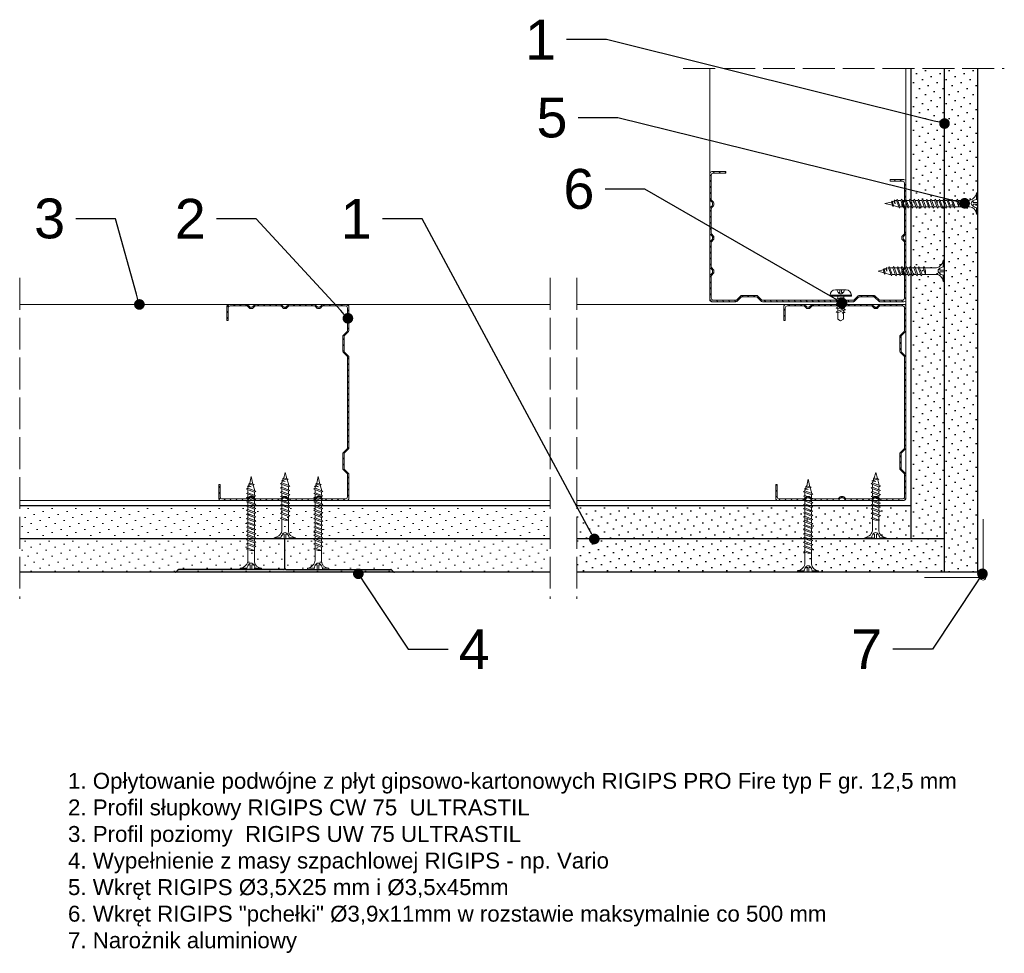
# Model space of a CAD drawing. Header units: millimetres. Extents: x 835 to 3337, y 91 to 2151.
# Tile 6 of 9: x 1894 to 2265, y 1785 to 2136. Entities that reach past the tile are written whole.
import ezdxf
from ezdxf import colors
from ezdxf.entities.mleader import LeaderData, LeaderLine
from ezdxf.math import Vec2, Vec3

# ---------------------------------------------------------------- set-up
doc = ezdxf.new("R2010")
doc.units = ezdxf.units.MM
doc.linetypes.add('ACAD_ISO02W100', pattern=[15, 12, -3])
for name, color, linetype, lineweight in [('_RIGIPS AKCESORIA', 7, 'Continuous', 18), ('_RIGIPS G-K', 7, 'Continuous', 25), ('_RIGIPS PROFIL', 7, 'Continuous', 18), ('KRESKOWANIE', 7, 'Continuous', 9), ('PRZERYWANA', 7, 'ACAD_ISO02W100', 9)]:
    doc.layers.add(name, color=color, linetype=linetype, lineweight=lineweight)
doc.styles.get("Standard").update_dxf_attribs({"font": 'arial.ttf'})
pattern_1 = [(315, (487.189, 3132.9963), (-1.122532, -3.367596), [0, -3.175])]
pattern_2 = [(315, (1138.7225, 3695.8057), (3.367596, 1.122532), [0, -3.175])]
pattern_3 = [(315, (572.8176, 591.7653), (3.367596, 1.122532), [0, -3.175])]

# ---------------------------------------------------------------- blocks, each defined once
blk = doc.blocks.new('CW 75 ULTRASTIL')
h = blk.add_hatch()
h.set_pattern_fill('ANSI31', color=256, scale=0.5, style=0)
h.paths.add_polyline_path([(106.07, 103.31, -0.414214), (106.87, 104.11), (115.19, 104.11, -0.198912), (115.55, 103.96), (116.25, 103.25, 0.198912), (116.61, 103.11), (117.19, 103.11, 0.198912), (117.55, 103.25), (118.25, 103.96, -0.198912), (118.61, 104.11), (127.89, 104.11, -0.198912), (128.25, 103.96), (128.95, 103.25, 0.198912), (129.31, 103.11), (129.89, 103.11, 0.198912), (130.25, 103.25), (130.95, 103.96, -0.198912), (131.31, 104.11), (140.59, 104.11, -0.198912), (140.95, 103.96), (141.65, 103.25, 0.198912), (142.01, 103.11), (142.59, 103.11, 0.198912), (142.95, 103.25), (143.65, 103.96, -0.198912), (144.01, 104.11), (153.17, 104.11, -0.414214), (153.97, 103.31), (153.97, 98.66), (154.52, 98.66), (154.52, 103.86, 0.414214), (153.72, 104.66), (144.01, 104.66, 0.198912), (143.65, 104.51), (142.95, 103.8, -0.198912), (142.59, 103.66), (142.01, 103.66, -0.198912), (141.65, 103.8), (140.95, 104.51, 0.198912), (140.59, 104.66), (131.31, 104.66, 0.198912), (130.95, 104.51), (130.25, 103.8, -0.198912), (129.89, 103.66), (129.31, 103.66, -0.198912), (128.95, 103.8), (128.25, 104.51, 0.198912), (127.89, 104.66), (118.61, 104.66, 0.198912), (118.25, 104.51), (117.55, 103.8, -0.198912), (117.19, 103.66), (116.61, 103.66, -0.198912), (116.25, 103.8), (115.55, 104.51, 0.198912), (115.19, 104.66), (106.32, 104.66, 0.414214), (105.52, 103.86), (105.52, 94.86, 0.198912), (105.67, 94.51), (107.17, 93, -0.198912), (107.32, 92.65), (107.32, 87.06, -0.198912), (107.17, 86.71), (105.67, 85.2, 0.198912), (105.52, 84.85), (105.52, 50.66, 0.198912), (105.67, 50.31), (107.17, 48.8, -0.198912), (107.32, 48.45), (107.32, 42.86, -0.198912), (107.17, 42.51), (105.67, 41, 0.198912), (105.52, 40.65), (105.52, 31.66, 0.414214), (106.32, 30.86), (115.19, 30.86, 0.198912), (115.55, 31), (116.25, 31.71, -0.198912), (116.61, 31.86), (117.19, 31.86, -0.198912), (117.55, 31.71), (118.25, 31, 0.198912), (118.61, 30.86), (127.89, 30.86, 0.198912), (128.25, 31), (128.95, 31.71, -0.198912), (129.31, 31.86), (129.89, 31.86, -0.198912), (130.25, 31.71), (130.95, 31, 0.198912), (131.31, 30.86), (140.59, 30.86, 0.198912), (140.95, 31), (141.65, 31.71, -0.198912), (142.01, 31.86), (142.59, 31.86, -0.198912), (142.95, 31.71), (143.65, 31, 0.198912), (144.01, 30.86), (150.72, 30.86, 0.414214), (151.52, 31.66), (151.52, 36.86), (150.97, 36.86), (150.97, 32.21, -0.414214), (150.17, 31.41), (144.01, 31.41, -0.198912), (143.65, 31.55), (142.95, 32.26, 0.198912), (142.59, 32.41), (142.01, 32.41, 0.198912), (141.65, 32.26), (140.95, 31.55, -0.198912), (140.59, 31.41), (131.31, 31.41, -0.198912), (130.95, 31.55), (130.25, 32.26, 0.198912), (129.89, 32.41), (129.31, 32.41, 0.198912), (128.95, 32.26), (128.25, 31.55, -0.198912), (127.89, 31.41), (118.61, 31.41, -0.198912), (118.25, 31.55), (117.55, 32.26, 0.198912), (117.19, 32.41), (116.61, 32.41, 0.198912), (116.25, 32.26), (115.55, 31.55, -0.198912), (115.19, 31.41), (106.87, 31.41, -0.414214), (106.07, 32.21), (106.07, 40.65, -0.198912), (106.22, 41), (107.72, 42.51, 0.198912), (107.87, 42.86), (107.87, 48.45, 0.198912), (107.72, 48.8), (106.22, 50.31, -0.198912), (106.07, 50.66), (106.07, 84.85, -0.198912), (106.22, 85.2), (107.72, 86.71, 0.198912), (107.87, 87.06), (107.87, 92.65, 0.198912), (107.72, 93), (106.22, 94.51, -0.198912), (106.07, 94.86)])
at = {"layer": '_RIGIPS PROFIL'}
for p, q in [((105.52, 103.86), (105.52, 94.86)), ((115.19, 104.66), (106.32, 104.66)), ((115.19, 104.11), (106.87, 104.11)), ((115.55, 104.51), (116.25, 103.8)), ((115.55, 103.96), (116.25, 103.25)), ((118.25, 104.51), (117.55, 103.8)), ((118.25, 103.96), (117.55, 103.25)), ((127.89, 104.66), (118.61, 104.66)), ((127.89, 104.11), (118.61, 104.11)), ((128.25, 104.51), (128.95, 103.8)), ((128.25, 103.96), (128.95, 103.25)), ((130.95, 104.51), (130.25, 103.8)), ((130.95, 103.96), (130.25, 103.25)), ((131.31, 104.66), (140.59, 104.66)), ((131.31, 104.11), (140.59, 104.11)), ((140.95, 104.51), (141.65, 103.8)), ((140.95, 103.96), (141.65, 103.25)), ((143.65, 104.51), (142.95, 103.8)), ((143.65, 103.96), (142.95, 103.25)), ((153.72, 104.66), (144.01, 104.66)), ((153.17, 104.11), (144.01, 104.11)), ((154.52, 98.66), (154.52, 103.86)), ((106.07, 103.31), (106.07, 94.86)), ((117.19, 103.66), (116.61, 103.66)), ((117.19, 103.11), (116.61, 103.11)), ((129.89, 103.66), (129.31, 103.66)), ((129.89, 103.11), (129.31, 103.11)), ((142.59, 103.66), (142.01, 103.66)), ((142.59, 103.11), (142.01, 103.11)), ((153.97, 98.66), (153.97, 103.31)), ((153.97, 98.66), (154.52, 98.66)), ((107.17, 93), (105.67, 94.51)), ((107.72, 93), (106.22, 94.51)), ((107.32, 92.65), (107.32, 87.06)), ((107.87, 92.65), (107.87, 87.06)), ((107.17, 86.71), (105.67, 85.2)), ((107.72, 86.71), (106.22, 85.2)), ((105.52, 84.85), (105.52, 50.66)), ((106.07, 84.85), (106.07, 50.66)), ((107.17, 48.8), (105.67, 50.31)), ((107.72, 48.8), (106.22, 50.31)), ((107.32, 42.86), (107.32, 48.45)), ((107.87, 42.86), (107.87, 48.45)), ((107.17, 42.51), (105.67, 41)), ((107.72, 42.51), (106.22, 41)), ((105.52, 31.66), (105.52, 40.65)), ((106.07, 32.21), (106.07, 40.65)), ((150.97, 36.86), (150.97, 32.21)), ((150.97, 36.86), (151.52, 36.86)), ((151.52, 36.86), (151.52, 31.66)), ((115.19, 30.86), (106.32, 30.86)), ((115.19, 31.41), (106.87, 31.41)), ((115.55, 31.55), (116.25, 32.26)), ((115.55, 31), (116.25, 31.71)), ((117.19, 32.41), (116.61, 32.41)), ((117.19, 31.86), (116.61, 31.86)), ((118.25, 31.55), (117.55, 32.26)), ((118.25, 31), (117.55, 31.71)), ((127.89, 31.41), (118.61, 31.41)), ((127.89, 30.86), (118.61, 30.86)), ((128.25, 31.55), (128.95, 32.26)), ((128.25, 31), (128.95, 31.71)), ((129.89, 32.41), (129.31, 32.41)), ((129.89, 31.86), (129.31, 31.86)), ((130.95, 31.55), (130.25, 32.26)), ((130.95, 31), (130.25, 31.71)), ((131.31, 31.41), (140.59, 31.41)), ((131.31, 30.86), (140.59, 30.86)), ((140.95, 31.55), (141.65, 32.26)), ((140.95, 31), (141.65, 31.71)), ((142.59, 32.41), (142.01, 32.41)), ((142.59, 31.86), (142.01, 31.86)), ((143.65, 31.55), (142.95, 32.26)), ((143.65, 31), (142.95, 31.71)), ((150.17, 31.41), (144.01, 31.41)), ((150.72, 30.86), (144.01, 30.86))]:
    blk.add_line(p, q, dxfattribs=at)
for centre, radius, start, end in [((106.32, 103.86), 0.8, 90, 180), ((106.87, 103.31), 0.8, 90, 180), ((115.19, 104.16), 0.5, 45, 90), ((115.19, 103.61), 0.5, 45, 90), ((116.61, 104.16), 0.5, 225, 270), ((117.19, 104.16), 0.5, 270, 315), ((118.61, 104.16), 0.5, 90, 135), ((118.61, 103.61), 0.5, 90, 135), ((127.89, 104.16), 0.5, 45, 90), ((127.89, 103.61), 0.5, 45, 90), ((129.31, 104.16), 0.5, 225, 270), ((129.89, 104.16), 0.5, 270, 315), ((131.31, 104.16), 0.5, 90, 135), ((131.31, 103.61), 0.5, 90, 135), ((140.59, 104.16), 0.5, 45, 90), ((140.59, 103.61), 0.5, 45, 90), ((142.01, 104.16), 0.5, 225, 270), ((142.59, 104.16), 0.5, 270, 315), ((144.01, 104.16), 0.5, 90, 135), ((144.01, 103.61), 0.5, 90, 135), ((153.17, 103.31), 0.8, 0, 90), ((153.72, 103.86), 0.8, 0, 90), ((116.61, 103.61), 0.5, 225, 270), ((117.19, 103.61), 0.5, 270, 315), ((129.31, 103.61), 0.5, 225, 270), ((129.89, 103.61), 0.5, 270, 315), ((142.01, 103.61), 0.5, 225, 270), ((142.59, 103.61), 0.5, 270, 315), ((106.02, 94.86), 0.5, 180, 225), ((106.57, 94.86), 0.5, 180, 225), ((106.82, 92.65), 0.5, 0, 45), ((107.37, 92.65), 0.5, 0, 45), ((106.82, 87.06), 0.5, 315, 0), ((107.37, 87.06), 0.5, 315, 0), ((106.02, 84.85), 0.5, 135, 180), ((106.57, 84.85), 0.5, 135, 180), ((106.02, 50.66), 0.5, 180, 225), ((106.57, 50.66), 0.5, 180, 225), ((106.82, 48.45), 0.5, 0, 45), ((107.37, 48.45), 0.5, 0, 45), ((106.02, 40.65), 0.5, 135, 180), ((106.57, 40.65), 0.5, 135, 180), ((106.82, 42.86), 0.5, 315, 0), ((107.37, 42.86), 0.5, 315, 0), ((106.32, 31.66), 0.8, 180, 270), ((106.87, 32.21), 0.8, 180, 270), ((115.19, 31.91), 0.5, 270, 315), ((115.19, 31.36), 0.5, 270, 315), ((116.61, 31.91), 0.5, 90, 135), ((116.61, 31.36), 0.5, 90, 135), ((117.19, 31.91), 0.5, 45, 90), ((117.19, 31.36), 0.5, 45, 90), ((118.61, 31.91), 0.5, 225, 270), ((118.61, 31.36), 0.5, 225, 270), ((127.89, 31.91), 0.5, 270, 315), ((127.89, 31.36), 0.5, 270, 315), ((129.31, 31.91), 0.5, 90, 135), ((129.31, 31.36), 0.5, 90, 135), ((129.89, 31.91), 0.5, 45, 90), ((129.89, 31.36), 0.5, 45, 90), ((131.31, 31.91), 0.5, 225, 270), ((131.31, 31.36), 0.5, 225, 270), ((140.59, 31.91), 0.5, 270, 315), ((140.59, 31.36), 0.5, 270, 315), ((142.01, 31.91), 0.5, 90, 135), ((142.01, 31.36), 0.5, 90, 135), ((142.59, 31.91), 0.5, 45, 90), ((142.59, 31.36), 0.5, 45, 90), ((144.01, 31.91), 0.5, 225, 270), ((144.01, 31.36), 0.5, 225, 270), ((150.17, 32.21), 0.8, 270, 0), ((150.72, 31.66), 0.8, 270, 0)]:
    blk.add_arc(centre, radius, start, end, dxfattribs=at)
blk = doc.blocks.new('TN 25')
at = {"layer": '_RIGIPS AKCESORIA'}
for p, q in [((0, -0.84), (0, 7.16)), ((0, 7.16), (0.46, 7.16)), ((0.46, 4.78), (0, 4.78)), ((0.46, 7.16), (0.46, 4.78)), ((1.77, 3.5), (1.77, 4.2)), ((3.02, 4.46), (8.47, 4.46)), ((7.12, 4.46), (7.12, 3.18)), ((8.03, 2.01), (7.12, 4.46)), ((8.47, 4.46), (8.79, 5)), ((9.61, 1.51), (8.47, 4.46)), ((8.79, 5), (9.93, 2.01)), ((9, 4.46), (10.1, 4.46)), ((10.1, 4.46), (10.41, 5)), ((11.23, 1.51), (10.1, 4.46)), ((10.41, 5), (11.56, 2.01)), ((10.62, 4.46), (11.67, 4.46)), ((11.67, 4.46), (11.99, 5)), ((12.81, 1.51), (11.67, 4.46)), ((11.99, 5), (13.14, 2.01)), ((12.2, 4.46), (13.21, 4.46)), ((13.21, 4.46), (13.52, 5)), ((14.34, 1.51), (13.21, 4.46)), ((13.52, 5), (14.67, 2.01)), ((13.73, 4.46), (14.8, 4.46)), ((14.8, 4.46), (15.12, 5)), ((15.94, 1.51), (14.8, 4.46)), ((15.12, 5), (16.26, 2.01)), ((15.33, 4.46), (16.42, 4.46)), ((16.42, 4.46), (16.73, 5)), ((17.55, 1.51), (16.42, 4.46)), ((16.73, 5), (17.88, 2.01)), ((16.94, 4.46), (17.99, 4.46)), ((17.99, 4.46), (18.31, 5)), ((19.13, 1.51), (17.99, 4.46)), ((18.31, 5), (19.45, 2.01)), ((18.52, 4.46), (19.68, 4.46)), ((19.68, 4.46), (20, 5)), ((20.82, 1.51), (19.68, 4.46)), ((20, 5), (21.14, 2.01)), ((20.21, 4.46), (20.7, 4.46)), ((20.7, 4.46), (22.28, 3.98)), ((22.28, 3.98), (22.56, 4.37)), ((22.7, 2.36), (22.28, 3.98)), ((22.56, 4.37), (23.03, 2.71)), ((22.71, 3.85), (25, 3.24)), ((0, 3.5), (1.77, 3.5)), ((0, 2.83), (1.77, 2.83)), ((0.46, 1.64), (0, 1.64)), ((0.46, -0.84), (0.46, 1.64)), ((1.77, 2.83), (1.77, 2.18)), ((7.49, 2.01), (3.55, 2.01)), ((7.12, 3.18), (7.65, 1.53)), ((7.65, 1.53), (8.03, 2.01)), ((9.41, 2.01), (8.03, 2.01)), ((9.93, 2.01), (9.61, 1.51)), ((11.04, 2.01), (9.93, 2.01)), ((11.56, 2.01), (11.23, 1.51)), ((12.61, 2.01), (11.56, 2.01)), ((13.14, 2.01), (12.81, 1.51)), ((14.15, 2.01), (13.14, 2.01)), ((14.67, 2.01), (14.34, 1.51)), ((15.74, 2.01), (14.67, 2.01)), ((16.26, 2.01), (15.94, 1.51)), ((17.36, 2.01), (16.26, 2.01)), ((17.88, 2.01), (17.55, 1.51)), ((18.93, 2.01), (17.88, 2.01)), ((19.45, 2.01), (19.13, 1.51)), ((19.45, 2.01), (20.62, 2.01)), ((21.14, 2.01), (20.82, 1.51)), ((21.14, 2.01), (21.81, 2.12)), ((21.85, 1.83), (21.67, 3.28)), ((21.67, 3.28), (22.14, 2.4)), ((22.14, 2.4), (21.85, 1.83)), ((22.7, 2.36), (22.14, 2.4)), ((23.03, 2.71), (22.7, 2.36)), ((25, 3.24), (23.03, 2.71)), ((0, -0.84), (0.46, -0.84))]:
    blk.add_line(p, q, dxfattribs=at)
for centre, major_axis, ratio, start_param, end_param in [((3.09, 7.67), (0.17, 3.2), 0.826134, 1.773653, 3.180586), ((-0.04, 0.9), (0, 3.93), 0.848176, -0.720942, -0.151112), ((1.66, 3.18), (0, 0.895), 0.848176, -1.552777, -0.720942), ((3.37, -1.57), (0.28, 3.57), 0.832181, 0.035984, 1.430787), ((-2.73, 15.91), (0, 14.76), 0.848176, 3.399396, 3.475072), ((0.59, 4.62), (0, 2.81), 0.848176, 3.475072, 3.862535), ((1.66, 3.18), (0, 0.895), 0.848176, 3.862535, 4.730408)]:
    blk.add_ellipse(centre, major_axis=major_axis, ratio=ratio, start_param=start_param, end_param=end_param, dxfattribs=at)
blk = doc.blocks.new('TN 35')
at = {"layer": '_RIGIPS AKCESORIA'}
for p, q in [((0, -0.84), (0, 7.16)), ((0, 7.16), (0.46, 7.16)), ((0.46, 4.78), (0, 4.78)), ((0.46, 7.16), (0.46, 4.78)), ((1.77, 3.5), (1.77, 4.2)), ((3.02, 4.46), (8.47, 4.46)), ((7.12, 4.46), (7.12, 3.18)), ((8.03, 2.01), (7.12, 4.46)), ((8.47, 4.46), (8.79, 5)), ((9.61, 1.51), (8.47, 4.46)), ((8.79, 5), (9.93, 2.01)), ((9, 4.46), (10.1, 4.46)), ((10.1, 4.46), (10.41, 5)), ((11.23, 1.51), (10.1, 4.46)), ((10.41, 5), (11.56, 2.01)), ((10.62, 4.46), (11.67, 4.46)), ((11.67, 4.46), (11.99, 5)), ((12.81, 1.51), (11.67, 4.46)), ((11.99, 5), (13.14, 2.01)), ((12.2, 4.46), (13.21, 4.46)), ((13.21, 4.46), (13.52, 5)), ((14.34, 1.51), (13.21, 4.46)), ((13.52, 5), (14.67, 2.01)), ((13.73, 4.46), (14.8, 4.46)), ((14.8, 4.46), (15.12, 5)), ((15.94, 1.51), (14.8, 4.46)), ((15.12, 5), (16.26, 2.01)), ((15.33, 4.46), (16.42, 4.46)), ((16.42, 4.46), (16.73, 5)), ((17.55, 1.51), (16.42, 4.46)), ((16.73, 5), (17.88, 2.01)), ((16.94, 4.46), (17.99, 4.46)), ((17.99, 4.46), (18.31, 5)), ((19.13, 1.51), (17.99, 4.46)), ((18.31, 5), (19.45, 2.01)), ((18.52, 4.46), (19.57, 4.46)), ((19.57, 4.46), (19.88, 5)), ((20.7, 1.51), (19.57, 4.46)), ((19.88, 5), (21.03, 2.01)), ((20.09, 4.46), (21.14, 4.46)), ((21.14, 4.46), (21.46, 5)), ((22.28, 1.51), (21.14, 4.46)), ((21.46, 5), (22.6, 2.01)), ((21.67, 4.46), (22.72, 4.46)), ((22.72, 4.46), (23.03, 5)), ((23.85, 1.51), (22.72, 4.46)), ((23.03, 5), (24.18, 2.01)), ((23.24, 4.46), (24.29, 4.46)), ((24.29, 4.46), (24.61, 5)), ((25.43, 1.51), (24.29, 4.46)), ((24.61, 5), (25.75, 2.01)), ((24.81, 4.46), (25.87, 4.46)), ((25.87, 4.46), (26.18, 5)), ((27, 1.51), (25.87, 4.46)), ((26.18, 5), (27.33, 2.01)), ((26.39, 4.46), (27.44, 4.46)), ((27.44, 4.46), (27.76, 5)), ((28.58, 1.51), (27.44, 4.46)), ((27.76, 5), (28.9, 2.01)), ((27.96, 4.46), (29.13, 4.46)), ((29.13, 4.46), (29.45, 5)), ((30.27, 1.51), (29.13, 4.46)), ((29.45, 5), (30.59, 2.01)), ((29.65, 4.46), (30.15, 4.46)), ((30.15, 4.46), (31.73, 3.98)), ((31.73, 3.98), (32.01, 4.37)), ((32.15, 2.36), (31.73, 3.98)), ((32.01, 4.37), (32.48, 2.71)), ((32.16, 3.85), (35, 3.24)), ((0, 3.5), (1.77, 3.5)), ((0, 2.83), (1.77, 2.83)), ((0.46, 1.64), (0, 1.64)), ((0.46, -0.84), (0.46, 1.64)), ((1.77, 2.83), (1.77, 2.18)), ((7.49, 2.01), (3.55, 2.01)), ((7.12, 3.18), (7.65, 1.53)), ((7.65, 1.53), (8.03, 2.01)), ((9.41, 2.01), (8.03, 2.01)), ((9.93, 2.01), (9.61, 1.51)), ((11.04, 2.01), (9.93, 2.01)), ((11.56, 2.01), (11.23, 1.51)), ((12.61, 2.01), (11.56, 2.01)), ((13.14, 2.01), (12.81, 1.51)), ((14.15, 2.01), (13.14, 2.01)), ((14.67, 2.01), (14.34, 1.51)), ((15.74, 2.01), (14.67, 2.01)), ((16.26, 2.01), (15.94, 1.51)), ((17.36, 2.01), (16.26, 2.01)), ((17.88, 2.01), (17.55, 1.51)), ((18.93, 2.01), (17.84, 2.01)), ((19.45, 2.01), (19.13, 1.51)), ((20.51, 2.01), (19.41, 2.01)), ((21.03, 2.01), (20.7, 1.51)), ((22.08, 2.01), (20.99, 2.01)), ((22.6, 2.01), (22.28, 1.51)), ((23.66, 2.01), (22.56, 2.01)), ((24.18, 2.01), (23.85, 1.51)), ((25.23, 2.01), (24.14, 2.01)), ((25.75, 2.01), (25.43, 1.51)), ((26.81, 2.01), (25.71, 2.01)), ((27.33, 2.01), (27, 1.51)), ((28.38, 2.01), (27.33, 2.01)), ((28.9, 2.01), (28.58, 1.51)), ((28.9, 2.01), (30.07, 2.01)), ((30.59, 2.01), (30.27, 1.51)), ((30.59, 2.01), (31.26, 2.12)), ((31.3, 1.83), (31.12, 3.28)), ((31.12, 3.28), (31.59, 2.4)), ((31.59, 2.4), (31.3, 1.83)), ((32.15, 2.36), (31.59, 2.4)), ((32.48, 2.71), (32.15, 2.36)), ((35, 3.24), (32.48, 2.71)), ((0, -0.84), (0.46, -0.84))]:
    blk.add_line(p, q, dxfattribs=at)
for centre, major_axis, ratio, start_param, end_param in [((3.09, 7.67), (0.17, 3.2), 0.826134, 1.773653, 3.180586), ((-0.04, 0.9), (0, 3.93), 0.848176, -0.720942, -0.151112), ((1.66, 3.18), (0, 0.895), 0.848176, -1.552777, -0.720942), ((3.37, -1.57), (0.28, 3.57), 0.832181, 0.035984, 1.430787), ((-2.73, 15.91), (0, 14.76), 0.848176, 3.399396, 3.475072), ((0.59, 4.62), (0, 2.81), 0.848176, 3.475072, 3.862535), ((1.66, 3.18), (0, 0.895), 0.848176, 3.862535, 4.730408)]:
    blk.add_ellipse(centre, major_axis=major_axis, ratio=ratio, start_param=start_param, end_param=end_param, dxfattribs=at)
blk = doc.blocks.new('naroznik')
at = {"layer": '_RIGIPS AKCESORIA'}
for p, q in [((429.5, 69.65), (429.5, 90.65)), ((430.5, 91.65), (451.5, 91.65))]:
    blk.add_line(p, q, dxfattribs=at)
blk.add_arc((429.5, 91.65), 1, 0, 270, dxfattribs=at)
blk = doc.blocks.new('spoina PRO')
at = {"layer": '_RIGIPS G-K'}
h = blk.add_hatch(dxfattribs=at)
h.set_pattern_fill('AR-SAND', color=256, scale=0.02, style=0)
h.paths.add_polyline_path([(2546.06, 1115.24, -0.198912), (2546.41, 1115.38), (2464, 1115.38, -0.198912), (2464.35, 1115.24), (2465.06, 1114.53, 0.198912), (2465.41, 1114.38), (2504.7, 1114.38, -0.414214), (2505.2, 1113.88, -0.414214), (2505.7, 1114.38), (2545, 1114.38, 0.198912), (2545.35, 1114.53)])
for p, q in [((2464, 1115.38), (2546.41, 1115.38)), ((2464.35, 1115.24), (2465.06, 1114.53)), ((2546.06, 1115.24), (2545.35, 1114.53)), ((2504.7, 1114.38), (2465.41, 1114.38)), ((2505.2, 1113.88), (2505.2, 1102.88)), ((2505.7, 1114.38), (2545, 1114.38))]:
    blk.add_line(p, q, dxfattribs=at)
for centre, start, end in [((2464, 1114.88), 45, 90), ((2546.41, 1114.88), 90, 135), ((2465.41, 1114.88), 225, 270), ((2504.7, 1113.88), 0, 90), ((2505.7, 1113.88), 90, 180), ((2545, 1114.88), 270, 315)]:
    blk.add_arc(centre, 0.5, start, end, dxfattribs=at)
blk = doc.blocks.new('_Dot')
at = {"color": 0, "linetype": 'ByBlock', "lineweight": -2}
blk.add_line((-0.5, 0), (-1, 0), dxfattribs=at)
at = {"color": 0, "linetype": 'ByBlock', "const_width": 0.5}
blk.add_lwpolyline([(-0.25, 0, 1), (0.25, 0, 1)], format="xyb", close=True, dxfattribs=at)
blk = doc.blocks.new('Pchelka')
at = {"layer": '_RIGIPS AKCESORIA'}
for p, q in [((18.38, 159.49), (18.38, 163.49)), ((20.31, 165.49), (20.31, 157.49)), ((20.38, 165.49), (20.72, 165.49)), ((20.72, 165.49), (20.72, 157.49)), ((22.49, 162.62), (22.87, 163.24)), ((23.08, 162.62), (22.87, 163.24)), ((23.98, 162.62), (24.36, 163.24)), ((24.58, 162.62), (24.36, 163.24)), ((25.45, 162.62), (25.83, 163.24)), ((26.04, 162.62), (25.83, 163.24)), ((26.66, 162.62), (26.85, 163.14)), ((26.85, 163.14), (27.13, 162.02)), ((18.38, 161.75), (19.34, 161.75)), ((18.38, 161.22), (19.34, 161.22)), ((19.34, 161.75), (19.34, 162.47)), ((19.34, 161.22), (19.34, 160.5)), ((22.49, 162.62), (20.72, 162.62)), ((21.68, 160.36), (20.72, 160.36)), ((22.28, 160.36), (21.35, 162.62)), ((21.35, 162.62), (21.35, 161.32)), ((21.35, 161.32), (21.9, 159.74)), ((21.9, 159.74), (22.28, 160.36)), ((23.39, 160.36), (22.28, 160.36)), ((23.63, 159.74), (22.49, 162.62)), ((24.01, 160.36), (23.08, 162.62)), ((23.98, 162.62), (23.08, 162.62)), ((23.63, 159.74), (24.01, 160.36)), ((25.12, 159.74), (23.98, 162.62)), ((24.88, 160.36), (24.01, 160.36)), ((25.5, 160.36), (24.58, 162.62)), ((25.43, 162.62), (24.58, 162.62)), ((25.12, 159.74), (25.5, 160.36)), ((26.59, 159.74), (25.45, 162.62)), ((26.35, 160.36), (25.5, 160.36)), ((26.66, 162.62), (26.04, 162.62)), ((26.97, 160.36), (26.04, 162.62)), ((26.59, 159.74), (26.97, 160.36)), ((27.13, 162.02), (26.66, 162.62)), ((29.38, 160.36), (26.97, 160.36)), ((29.38, 162.52), (27.01, 162.52)), ((30.05, 161.42), (29.38, 162.52)), ((29.38, 160.36), (30.05, 161.42)), ((20.38, 157.49), (20.72, 157.49))]:
    blk.add_line(p, q, dxfattribs=at)
for centre, start, end in [((20.38, 163.49), 90, 180), ((20.38, 159.49), 180, 270)]:
    blk.add_arc(centre, 2, start, end, dxfattribs=at)
for centre, major_axis, start_param, end_param in [((17.98, 160.19), (0, 2.76), -0.596517, -0.166765), ((17.98, 162.79), (0, 2.76), 3.308358, 3.73811), ((18.62, 161.26), (0, 1.46), -1.414897, -0.596517), ((18.62, 161.72), (0, 1.46), 3.73811, 4.55649)]:
    blk.add_ellipse(centre, major_axis=major_axis, ratio=0.880282, start_param=start_param, end_param=end_param, dxfattribs=at)

msp = doc.modelspace()

# ---------------------------------------------------------------- hatches: boundary and pattern name
at = {"layer": '_RIGIPS G-K'}
h = msp.add_hatch(dxfattribs=at)
h.set_pattern_fill('DOTS', color=256, scale=2, angle=45, style=0)
h.set_pattern_definition(pattern_1)
h.paths.add_polyline_path([(2242.19, 2117.92), (2229.69, 2117.92), (2229.69, 1940.81), (2242.19, 1940.81)])
h = msp.add_hatch(dxfattribs=at)
h.set_pattern_fill('DOTS', color=256, scale=2, angle=45, style=0)
h.set_pattern_definition(pattern_1)
h.paths.add_polyline_path([(2254.69, 2117.92), (2242.19, 2117.92), (2242.19, 1928.31), (2254.69, 1928.31)])
h = msp.add_hatch(dxfattribs=at)
h.set_pattern_fill('DOTS', color=256, scale=2, angle=-45, style=0)
h.set_pattern_definition(pattern_2)
h.paths.add_polyline_path([(2103.8, 1953.31), (2103.8, 1940.81), (2229.69, 1940.81), (2229.69, 1953.31)])
h = msp.add_hatch(dxfattribs=at)
h.set_pattern_fill('DOTS', color=256, scale=2, angle=-45, style=0)
h.set_pattern_definition(pattern_2)
h.paths.add_polyline_path([(2103.8, 1940.81), (2103.8, 1928.31), (2242.19, 1928.31), (2242.19, 1940.81)])
at = {"layer": 'KRESKOWANIE'}
h = msp.add_hatch(dxfattribs=at)
h.set_pattern_fill('DOTS', color=256, scale=2, angle=315, style=0)
h.set_pattern_definition(pattern_3)
h.paths.add_polyline_path([(2093.8, 1953.31), (1894.19, 1953.31), (1894.19, 1940.81), (2093.8, 1940.81)])
h = msp.add_hatch(dxfattribs=at)
h.set_pattern_fill('DOTS', color=256, scale=2, angle=315, style=0)
h.set_pattern_definition(pattern_3)
h.paths.add_polyline_path([(2093.8, 1940.81), (1894.19, 1940.81), (1894.19, 1928.31), (2093.8, 1928.31)])

# ---------------------------------------------------------------- linework, layer by layer
at = {"layer": '_RIGIPS G-K'}
for p, q in [((2229.69, 1940.81), (2229.69, 2117.92)), ((2242.19, 1928.31), (2242.19, 2117.92)), ((2254.69, 1928.31), (2254.69, 2117.92)), ((2093.8, 1953.31), (1894.19, 1953.31)), ((2229.69, 1953.31), (2103.8, 1953.31)), ((2093.8, 1940.81), (1894.19, 1940.81)), ((2242.19, 1940.81), (2103.8, 1940.81)), ((2093.8, 1928.31), (1894.19, 1928.31)), ((2254.69, 1928.31), (2103.8, 1928.31))]:
    msp.add_line(p, q, dxfattribs=at)
at = {"layer": '_RIGIPS PROFIL', "lineweight": 9}
for p, q in [((2153.89, 2030.91), (2153.89, 2117.92)), ((2227.69, 1956.11), (2227.69, 2117.92)), ((2093.8, 2029.11), (1894.19, 2029.11)), ((2226.89, 2029.11), (2103.8, 2029.11)), ((2093.8, 1955.31), (1894.19, 1955.31)), ((2226.34, 1955.31), (2103.8, 1955.31))]:
    msp.add_line(p, q, dxfattribs=at)
at = {"layer": 'PRZERYWANA'}
for p, q in [((2143.89, 2117.92), (2264.69, 2117.92)), ((1894.19, 2039.11), (1894.19, 1918.31)), ((2093.8, 2039.11), (2093.8, 1918.31)), ((2103.8, 2039.11), (2103.8, 1918.31))]:
    msp.add_line(p, q, dxfattribs=at)

# ---------------------------------------------------------------- block references
at = {"rotation": 270}
msp.add_blockref('Pchelka', (2041.64, 2052.95), dxfattribs=at)
at = {"layer": '_RIGIPS AKCESORIA', "rotation": 180}
for name, p in [('TN 35', (2254.69, 2070.28)), ('TN 25', (2242.19, 2044.88)), ('naroznik', (2686.19, 2017.96))]:
    msp.add_blockref(name, p, dxfattribs=at)
at = {"layer": '_RIGIPS AKCESORIA', "xscale": -1, "rotation": 270}
for name, p in [('TN 35', (1978.05, 1929.31)), ('TN 25', (1990.83, 1940.81)), ('TN 35', (2003.31, 1929.31)), ('TN 25', (2213.06, 1940.81)), ('TN 35', (2187.66, 1928.31))]:
    msp.add_blockref(name, p, dxfattribs=at)
at = {"layer": '_RIGIPS G-K', "rotation": 180}
msp.add_blockref('spoina PRO', (4499.2, 3043.69), dxfattribs=at)
at = {"layer": '_RIGIPS PROFIL'}
for p, rotation in [((2258.54, 1924.59), 90), ((2123.6, 2059.97), 180), ((2333.21, 2059.97), 180)]:
    msp.add_blockref('CW 75 ULTRASTIL', p, dxfattribs=dict(at, rotation=rotation))

# ---------------------------------------------------------------- texts
at = {"layer": 'KRESKOWANIE', "insert": (1912.37, 1852.77), "char_height": 6, "attachment_point": 1}
msp.add_mtext_dynamic_manual_height_columns('1. Opłytowanie podwójne z płyt gipsowo-kartonowych RIGIPS PRO Fire typ F gr. 12,5 mm\\P2. Profil słupkowy RIGIPS CW 75  ULTRASTIL\\P3. Profil poziomy  RIGIPS UW 75 ULTRASTIL\\P4. Wypełnienie z masy szpachlowej RIGIPS - np. Vario\\P5. Wkręt RIGIPS %%C3,5X25 mm i %%C3,5x45mm\\P6. Wkręt RIGIPS "pchełki" %%C3,9x11mm w rozstawie maksymalnie co 500 mm \\P7. Narożnik aluminiowy', width=393.9451, gutter_width=12.5, heights=[0], dxfattribs=at)

# ---------------------------------------------------------------- leaders
at = {"layer": 'KRESKOWANIE'}
ml = msp.add_multileader_mtext('Standard', dxfattribs=at)
ml.set_content('1', color=256)
ml.set_leader_properties()
ml.set_arrow_properties(name='DOT')
ml.build(insert=Vec2(0, 0))
ml.multileader.update_dxf_attribs({"dogleg_length": 15})
ctx = ml.context
ctx.base_point, ctx.char_height, ctx.landing_gap_size, ctx.plane_origin = Vec3(2086.43, 2128.78), 15, 4, Vec3(2247.98, 2095.74)
ctx.text_align_type = 2
notes = []
notes.append((ctx, [(0, (1, 1, 0), (2114.96, 2128.78), (-1, 0), 15, [(0, [(2242.19, 2097.18)], 0, [])])]))
ctx.mtext.insert, ctx.mtext.alignment, ctx.mtext.flow_direction = Vec3(2095.96, 2136.28), 3, 5
ml = msp.add_multileader_mtext('Standard', dxfattribs=at)
ml.set_content('5', color=256)
ml.set_leader_properties()
ml.set_arrow_properties(name='DOT')
ml.build(insert=Vec2(0, 0))
ml.multileader.update_dxf_attribs({"dogleg_length": 15})
ctx = ml.context
ctx.base_point, ctx.char_height, ctx.landing_gap_size, ctx.plane_origin = Vec3(2086.37, 2099.33), 15, 4, Vec3(2249.75, 2067.17)
ctx.text_align_type = 2
notes.append((ctx, [(0, (1, 1, 0), (2119.31, 2099.33), (-1, 0), 15, [(0, [(2249.75, 2067.17)], 0, [])])]))
ctx.mtext.insert, ctx.mtext.alignment, ctx.mtext.flow_direction = Vec3(2100.31, 2106.96), 3, 5
ml = msp.add_multileader_mtext('Standard', dxfattribs=at)
ml.set_content('6', color=256)
ml.set_leader_properties()
ml.set_arrow_properties(name='DOT')
ml.build(insert=Vec2(0, 0))
ml.multileader.update_dxf_attribs({"dogleg_length": 15})
ctx = ml.context
ctx.base_point, ctx.char_height, ctx.landing_gap_size, ctx.plane_origin = Vec3(2096.55, 2072.46), 15, 4, Vec3(2203.61, 2029.65)
ctx.text_align_type = 2
notes.append((ctx, [(0, (1, 1, 0), (2129.45, 2072.46), (-1, 0), 15, [(0, [(2203.61, 2029.65)], 0, [])])]))
ctx.mtext.insert, ctx.mtext.alignment, ctx.mtext.flow_direction = Vec3(2110.45, 2080.09), 3, 5
ml = msp.add_multileader_mtext('Standard', dxfattribs=at)
ml.set_content('3', color=256)
ml.set_leader_properties()
ml.set_arrow_properties(name='DOT')
ml.build(insert=Vec2(0, 0))
ml.multileader.update_dxf_attribs({"dogleg_length": 15})
ctx = ml.context
ctx.base_point, ctx.char_height, ctx.landing_gap_size, ctx.plane_origin = Vec3(1897.46, 2061.34), 15, 4, Vec3(1939.23, 2029.09)
ctx.text_align_type = 2
notes.append((ctx, [(0, (1, 1, 0), (1930.28, 2061.34), (-1, 0), 15, [(0, [(1939.23, 2029.09)], 0, [])])]))
ctx.mtext.insert, ctx.mtext.alignment, ctx.mtext.flow_direction = Vec3(1911.28, 2068.97), 3, 5
ml = msp.add_multileader_mtext('Standard', dxfattribs=at)
ml.set_content('2', color=256)
ml.set_leader_properties()
ml.set_arrow_properties(name='DOT')
ml.build(insert=Vec2(0, 0))
ml.multileader.update_dxf_attribs({"dogleg_length": 15})
ctx = ml.context
ctx.base_point, ctx.char_height, ctx.landing_gap_size, ctx.plane_origin = Vec3(1950.27, 2061.34), 15, 4, Vec3(2017.69, 2023.88)
ctx.text_align_type = 2
notes.append((ctx, [(0, (1, 1, 0), (1983.2, 2061.34), (-1, 0), 15, [(0, [(2017.69, 2023.88)], 0, [])])]))
ctx.mtext.insert, ctx.mtext.alignment, ctx.mtext.flow_direction = Vec3(1964.2, 2068.84), 3, 5
ml = msp.add_multileader_mtext('Standard', dxfattribs=at)
ml.set_content('1', color=256)
ml.set_leader_properties()
ml.set_arrow_properties(name='DOT')
ml.build(insert=Vec2(0, 0))
ml.multileader.update_dxf_attribs({"dogleg_length": 15})
ctx = ml.context
ctx.base_point, ctx.char_height, ctx.landing_gap_size, ctx.plane_origin = Vec3(2017.14, 2061.34), 15, 4, Vec3(2110.42, 1949.2)
ctx.text_align_type = 2
notes.append((ctx, [(0, (1, 1, 0), (2045.67, 2061.34), (-1, 0), 15, [(0, [(2110.42, 1940.81)], 0, [])])]))
ctx.mtext.insert, ctx.mtext.alignment, ctx.mtext.flow_direction = Vec3(2026.67, 2068.84), 3, 5
ml = msp.add_multileader_mtext('Standard', dxfattribs=at)
ml.set_content('4', color=256)
ml.set_leader_properties()
ml.set_arrow_properties(name='DOT')
ml.build(insert=Vec2(0, 0))
ml.multileader.update_dxf_attribs({"dogleg_length": 15})
ctx = ml.context
ctx.base_point, ctx.char_height, ctx.landing_gap_size, ctx.plane_origin = Vec3(2055.39, 1899.33), 15, 4, Vec3(1976.8, 1927.7)
notes.append((ctx, [(0, (1, 1, 0), (2040.39, 1899.33), (1, 0), 15, [(0, [(2021.62, 1927.7)], 0, [])])]))
ctx.mtext.insert, ctx.mtext.flow_direction = Vec3(2059.39, 1906.83), 5
ml = msp.add_multileader_mtext('Standard', dxfattribs=at)
ml.set_content('7', color=256)
ml.set_leader_properties()
ml.set_arrow_properties(name='DOT')
ml.build(insert=Vec2(0, 0))
ml.multileader.update_dxf_attribs({"dogleg_length": 15})
ctx = ml.context
ctx.base_point, ctx.char_height, ctx.landing_gap_size, ctx.plane_origin = Vec3(2204.98, 1899.33), 15, 4, Vec3(2301.28, 1927.7)
ctx.text_align_type = 2
notes.append((ctx, [(0, (1, 1, 0), (2237.69, 1899.33), (-1, 0), 15, [(0, [(2256.46, 1927.7)], 0, [])])]))
ctx.mtext.insert, ctx.mtext.alignment, ctx.mtext.flow_direction = Vec3(2218.69, 1906.83), 3, 5
for ctx, leaders in notes:
    for number, flags, end, landing, length, lines in leaders:
        leader = LeaderData()
        leader.index, (leader.has_last_leader_line, leader.has_dogleg_vector, leader.attachment_direction) = number, flags
        leader.last_leader_point, leader.dogleg_vector, leader.dogleg_length = Vec3(end), Vec3(landing), length
        for number, points, colour, breaks in lines:
            line = LeaderLine()
            line.index, line.vertices, line.color, line.breaks = number, Vec3.list(points), colors.encode_raw_color(colour), breaks
            leader.lines.append(line)
        ctx.leaders.append(leader)

doc.saveas('drawing.dxf')
